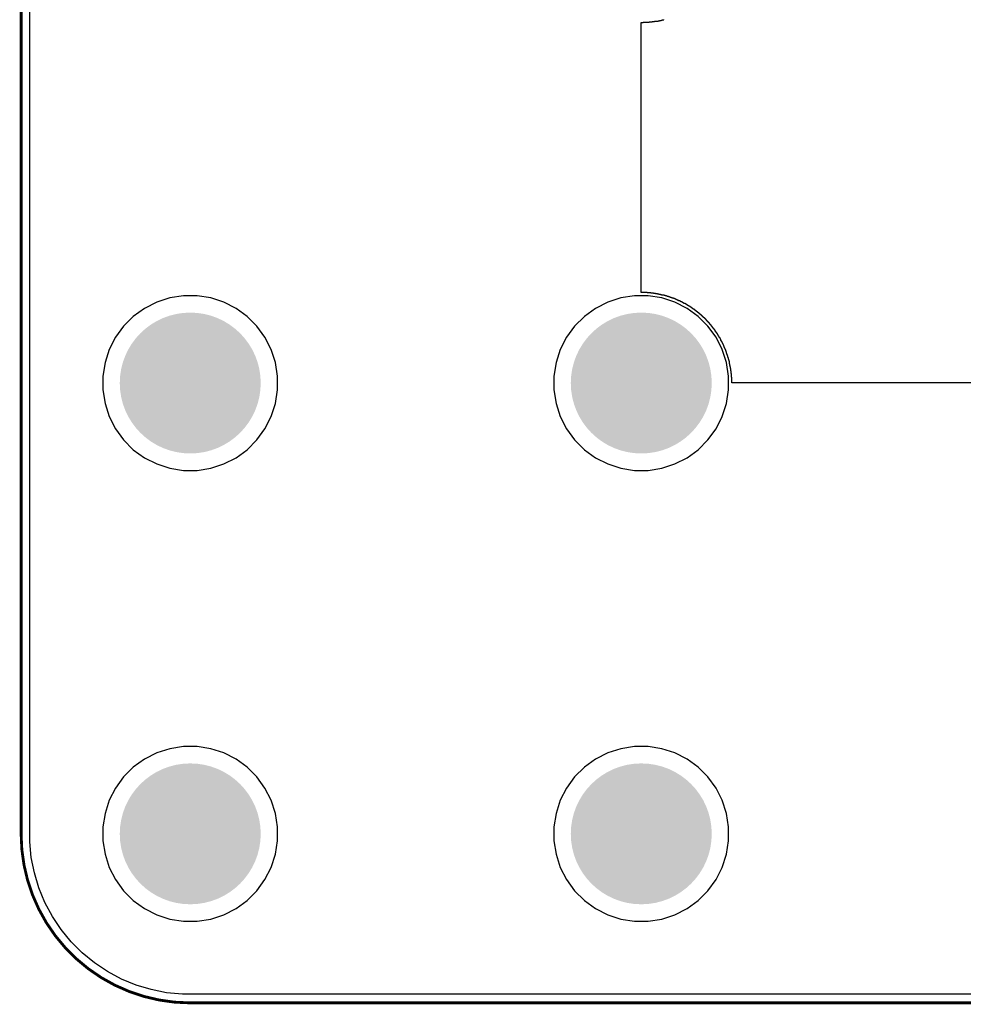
# Model space of a CAD drawing. Header units: inches. Extents: x 0 to 140, y 0 to 140.
# Tile 1 of 42: x 0 to 33, y 0 to 35. Entities that reach past the tile are written whole.
import ezdxf

# ---------------------------------------------------------------- set-up
doc = ezdxf.new("R2010")
doc.units = ezdxf.units.IN
for name, color, linetype in [('Board', 56, 'Continuous'), ('BOTTOM', 5, 'Continuous'), ('Bottom Solder', 6, 'Continuous'), ('Pad Holes', 156, 'Continuous'), ('TOP', 1, 'Continuous'), ('Top Solder', 216, 'Continuous')]:
    doc.layers.add(name, color=color, linetype=linetype)

msp = doc.modelspace()

# ---------------------------------------------------------------- hatches: boundary and pattern name
at = {"layer": 'BOTTOM'}
h = msp.add_hatch(color=5, dxfattribs=at)
edge = h.paths.add_edge_path()
edge.add_arc((6, 22), 1.5, 0, 360)
h = msp.add_hatch(color=5, dxfattribs=at)
edge = h.paths.add_edge_path()
edge.add_arc((22, 22), 1.5, 0, 360)
h = msp.add_hatch(color=5, dxfattribs=at)
edge = h.paths.add_edge_path()
edge.add_arc((6, 6), 1.5, 0, 360)
h = msp.add_hatch(color=5, dxfattribs=at)
edge = h.paths.add_edge_path()
edge.add_arc((22, 6), 1.5, 0, 360)
at = {"layer": 'Bottom Solder'}
h = msp.add_hatch(color=6, dxfattribs=at)
edge = h.paths.add_edge_path()
edge.add_arc((6, 22), 2.5, 0, 360)
h = msp.add_hatch(color=6, dxfattribs=at)
edge = h.paths.add_edge_path()
edge.add_arc((22, 22), 2.5, 0, 360)
h = msp.add_hatch(color=6, dxfattribs=at)
edge = h.paths.add_edge_path()
edge.add_arc((6, 6), 2.5, 0, 360)
h = msp.add_hatch(color=6, dxfattribs=at)
edge = h.paths.add_edge_path()
edge.add_arc((22, 6), 2.5, 0, 360)
at = {"layer": 'Pad Holes'}
h = msp.add_hatch(color=7, dxfattribs=at)
edge = h.paths.add_edge_path()
edge.add_arc((6, 22), 1.75, 0, 360)
h = msp.add_hatch(color=7, dxfattribs=at)
edge = h.paths.add_edge_path()
edge.add_arc((22, 22), 1.75, 0, 360)
h = msp.add_hatch(color=7, dxfattribs=at)
edge = h.paths.add_edge_path()
edge.add_arc((6, 6), 1.75, 0, 360)
h = msp.add_hatch(color=7, dxfattribs=at)
edge = h.paths.add_edge_path()
edge.add_arc((22, 6), 1.75, 0, 360)
at = {"layer": 'TOP'}
h = msp.add_hatch(color=1, dxfattribs=at)
edge = h.paths.add_edge_path()
edge.add_arc((6, 22), 1.5, 0, 360)
h = msp.add_hatch(color=1, dxfattribs=at)
edge = h.paths.add_edge_path()
edge.add_arc((22, 22), 1.5, 0, 360)
h = msp.add_hatch(color=1, dxfattribs=at)
edge = h.paths.add_edge_path()
edge.add_arc((6, 6), 1.5, 0, 360)
h = msp.add_hatch(color=1, dxfattribs=at)
edge = h.paths.add_edge_path()
edge.add_arc((22, 6), 1.5, 0, 360)
at = {"layer": 'Top Solder'}
h = msp.add_hatch(color=216, dxfattribs=at)
edge = h.paths.add_edge_path()
edge.add_arc((6, 22), 2.5, 0, 360)
h = msp.add_hatch(color=216, dxfattribs=at)
edge = h.paths.add_edge_path()
edge.add_arc((22, 22), 2.5, 0, 360)
h = msp.add_hatch(color=216, dxfattribs=at)
edge = h.paths.add_edge_path()
edge.add_arc((6, 6), 2.5, 0, 360)
h = msp.add_hatch(color=216, dxfattribs=at)
edge = h.paths.add_edge_path()
edge.add_arc((22, 6), 2.5, 0, 360)

# ---------------------------------------------------------------- linework, layer by layer
at = {"layer": 'Board', "const_width": 0.1}
for points in [[(0, 6), (0, 115.024)], [(6, 0), (134, 0)]]:
    msp.add_lwpolyline(points, dxfattribs=at)
at = {"layer": 'Board', "const_width": 0.05}
for points in [[(-0.025, 6, 1), (0.025, 6, 1)], [(-0.025, 6, 1), (0.025, 6, 1)], [(5.975, 0, 1), (6.025, 0, 1)], [(5.975, 0, 1), (6.025, 0, 1)]]:
    msp.add_lwpolyline(points, format="xyb", close=True, dxfattribs=at)
at = {"layer": 'Board', "const_width": 0.1}
msp.add_lwpolyline([(6, 0, -0.414214), (0, 6)], format="xyb", dxfattribs=at)
at = {"layer": 'BOTTOM'}
for p, q in [((0.306, 6), (0.306, 115.024)), ((4.81, 24.873), (4.375, 24.651)), ((5.274, 25.023), (4.81, 24.873)), ((5.756, 25.1), (5.274, 25.023)), ((6.244, 25.1), (5.756, 25.1)), ((6.726, 25.023), (6.244, 25.1)), ((7.19, 24.873), (6.726, 25.023)), ((7.625, 24.651), (7.19, 24.873)), ((20.81, 24.873), (20.375, 24.651)), ((21.274, 25.023), (20.81, 24.873)), ((21.756, 25.1), (21.274, 25.023)), ((22.244, 25.1), (21.756, 25.1)), ((22.726, 25.023), (22.244, 25.1)), ((23.19, 24.873), (22.726, 25.023)), ((23.625, 24.651), (23.19, 24.873)), ((4.375, 24.651), (3.981, 24.364)), ((8.02, 24.364), (7.625, 24.651)), ((20.375, 24.651), (19.981, 24.364)), ((24.02, 24.364), (23.625, 24.651)), ((3.981, 24.364), (3.635, 24.019)), ((8.365, 24.019), (8.02, 24.364)), ((19.981, 24.364), (19.635, 24.019)), ((24.365, 24.019), (24.02, 24.364)), ((3.635, 24.019), (3.349, 23.624)), ((8.651, 23.624), (8.365, 24.019)), ((19.635, 24.019), (19.349, 23.624)), ((24.651, 23.624), (24.365, 24.019)), ((3.349, 23.624), (3.127, 23.19)), ((8.873, 23.19), (8.651, 23.624)), ((19.349, 23.624), (19.127, 23.19)), ((24.873, 23.19), (24.651, 23.624)), ((3.127, 23.19), (2.976, 22.726)), ((9.024, 22.726), (8.873, 23.19)), ((19.127, 23.19), (18.976, 22.726)), ((25.024, 22.726), (24.873, 23.19)), ((2.976, 22.726), (2.9, 22.244)), ((9.1, 22.244), (9.024, 22.726)), ((18.976, 22.726), (18.9, 22.244)), ((25.1, 22.244), (25.024, 22.726)), ((2.9, 22.244), (2.9, 21.756)), ((9.1, 21.756), (9.1, 22.244)), ((18.9, 22.244), (18.9, 21.756)), ((25.1, 21.756), (25.1, 22.244)), ((2.9, 21.756), (2.976, 21.274)), ((9.024, 21.274), (9.1, 21.756)), ((18.9, 21.756), (18.976, 21.274)), ((25.024, 21.274), (25.1, 21.756)), ((2.976, 21.274), (3.127, 20.81)), ((8.873, 20.81), (9.024, 21.274)), ((18.976, 21.274), (19.127, 20.81)), ((24.873, 20.81), (25.024, 21.274)), ((3.127, 20.81), (3.349, 20.375)), ((8.651, 20.375), (8.873, 20.81)), ((19.127, 20.81), (19.349, 20.375)), ((24.651, 20.375), (24.873, 20.81)), ((3.349, 20.375), (3.635, 19.98)), ((8.365, 19.98), (8.651, 20.375)), ((19.349, 20.375), (19.635, 19.98)), ((24.365, 19.98), (24.651, 20.375)), ((3.635, 19.98), (3.981, 19.635)), ((8.02, 19.635), (8.365, 19.98)), ((19.635, 19.98), (19.981, 19.635)), ((24.02, 19.635), (24.365, 19.98)), ((3.981, 19.635), (4.375, 19.348)), ((7.625, 19.348), (8.02, 19.635)), ((19.981, 19.635), (20.375, 19.348)), ((23.625, 19.348), (24.02, 19.635)), ((4.375, 19.348), (4.81, 19.127)), ((7.19, 19.127), (7.625, 19.348)), ((20.375, 19.348), (20.81, 19.127)), ((23.19, 19.127), (23.625, 19.348)), ((4.81, 19.127), (5.274, 18.976)), ((5.274, 18.976), (5.756, 18.9)), ((5.756, 18.9), (6.244, 18.9)), ((6.244, 18.9), (6.726, 18.976)), ((6.726, 18.976), (7.19, 19.127)), ((20.81, 19.127), (21.274, 18.976)), ((21.274, 18.976), (21.756, 18.9)), ((21.756, 18.9), (22.244, 18.9)), ((22.244, 18.9), (22.726, 18.976)), ((22.726, 18.976), (23.19, 19.127)), ((5.756, 9.1), (5.274, 9.023)), ((6.244, 9.1), (5.756, 9.1)), ((6.726, 9.023), (6.244, 9.1)), ((21.756, 9.1), (21.274, 9.023)), ((22.244, 9.1), (21.756, 9.1)), ((22.726, 9.023), (22.244, 9.1)), ((4.81, 8.873), (4.375, 8.651)), ((5.274, 9.023), (4.81, 8.873)), ((7.19, 8.873), (6.726, 9.023)), ((7.625, 8.651), (7.19, 8.873)), ((20.81, 8.873), (20.375, 8.651)), ((21.274, 9.023), (20.81, 8.873)), ((23.19, 8.873), (22.726, 9.023)), ((23.625, 8.651), (23.19, 8.873)), ((4.375, 8.651), (3.981, 8.364)), ((8.02, 8.364), (7.625, 8.651)), ((20.375, 8.651), (19.981, 8.364)), ((24.02, 8.364), (23.625, 8.651)), ((3.981, 8.364), (3.635, 8.019)), ((8.365, 8.019), (8.02, 8.364)), ((19.981, 8.364), (19.635, 8.019)), ((24.365, 8.019), (24.02, 8.364)), ((3.635, 8.019), (3.349, 7.624)), ((8.651, 7.624), (8.365, 8.019)), ((19.635, 8.019), (19.349, 7.624)), ((24.651, 7.624), (24.365, 8.019)), ((3.349, 7.624), (3.127, 7.19)), ((8.873, 7.19), (8.651, 7.624)), ((19.349, 7.624), (19.127, 7.19)), ((24.873, 7.19), (24.651, 7.624)), ((3.127, 7.19), (2.976, 6.726)), ((9.024, 6.726), (8.873, 7.19)), ((19.127, 7.19), (18.976, 6.726)), ((25.024, 6.726), (24.873, 7.19)), ((2.976, 6.726), (2.9, 6.244)), ((9.1, 6.244), (9.024, 6.726)), ((18.976, 6.726), (18.9, 6.244)), ((25.1, 6.244), (25.024, 6.726)), ((0.306, 5.72), (0.306, 6)), ((2.9, 6.244), (2.9, 5.756)), ((9.1, 5.756), (9.1, 6.244)), ((18.9, 6.244), (18.9, 5.756)), ((25.1, 5.756), (25.1, 6.244)), ((0.361, 5.163), (0.306, 5.72)), ((2.9, 5.756), (2.976, 5.274)), ((9.024, 5.274), (9.1, 5.756)), ((18.9, 5.756), (18.976, 5.274)), ((25.024, 5.274), (25.1, 5.756)), ((2.976, 5.274), (3.127, 4.81)), ((8.873, 4.81), (9.024, 5.274)), ((18.976, 5.274), (19.127, 4.81)), ((24.873, 4.81), (25.024, 5.274)), ((0.47, 4.615), (0.361, 5.163)), ((0.632, 4.079), (0.47, 4.615)), ((3.127, 4.81), (3.349, 4.375)), ((8.651, 4.375), (8.873, 4.81)), ((19.127, 4.81), (19.349, 4.375)), ((24.651, 4.375), (24.873, 4.81)), ((3.349, 4.375), (3.635, 3.98)), ((8.365, 3.98), (8.651, 4.375)), ((19.349, 4.375), (19.635, 3.98)), ((24.365, 3.98), (24.651, 4.375)), ((0.846, 3.563), (0.632, 4.079)), ((3.635, 3.98), (3.981, 3.635)), ((8.02, 3.635), (8.365, 3.98)), ((19.635, 3.98), (19.981, 3.635)), ((24.02, 3.635), (24.365, 3.98)), ((1.11, 3.069), (0.846, 3.563)), ((3.981, 3.635), (4.375, 3.348)), ((7.625, 3.348), (8.02, 3.635)), ((19.981, 3.635), (20.375, 3.348)), ((23.625, 3.348), (24.02, 3.635)), ((4.375, 3.348), (4.81, 3.127)), ((7.19, 3.127), (7.625, 3.348)), ((20.375, 3.348), (20.81, 3.127)), ((23.19, 3.127), (23.625, 3.348)), ((1.421, 2.604), (1.11, 3.069)), ((4.81, 3.127), (5.274, 2.976)), ((5.274, 2.976), (5.756, 2.9)), ((5.756, 2.9), (6.244, 2.9)), ((6.244, 2.9), (6.726, 2.976)), ((6.726, 2.976), (7.19, 3.127)), ((20.81, 3.127), (21.274, 2.976)), ((21.274, 2.976), (21.756, 2.9)), ((21.756, 2.9), (22.244, 2.9)), ((22.244, 2.9), (22.726, 2.976)), ((22.726, 2.976), (23.19, 3.127)), ((1.776, 2.171), (1.421, 2.604)), ((2.171, 1.776), (1.776, 2.171)), ((2.604, 1.421), (2.171, 1.776)), ((3.069, 1.11), (2.604, 1.421)), ((3.563, 0.846), (3.069, 1.11)), ((4.079, 0.632), (3.563, 0.846)), ((4.615, 0.47), (4.079, 0.632)), ((5.163, 0.361), (4.615, 0.47)), ((5.72, 0.306), (5.163, 0.361)), ((134.28, 0.306), (5.72, 0.306))]:
    msp.add_line(p, q, dxfattribs=at)
at = {"layer": 'Bottom Solder'}
for p, q in [((22.002, 25.208), (22.002, 34.796)), ((22.002, 34.796), (22.065, 34.796)), ((22.065, 34.796), (22.065, 34.807)), ((22.065, 34.807), (22.277, 34.807)), ((22.277, 34.807), (22.277, 34.817)), ((22.277, 34.817), (22.383, 34.817)), ((22.383, 34.817), (22.383, 34.828)), ((22.383, 34.828), (22.467, 34.828)), ((22.467, 34.828), (22.467, 34.839)), ((22.467, 34.839), (22.531, 34.839)), ((22.531, 34.839), (22.531, 34.849)), ((22.531, 34.849), (22.594, 34.849)), ((22.594, 34.849), (22.594, 34.86)), ((22.594, 34.86), (22.647, 34.86)), ((22.647, 34.86), (22.647, 34.87)), ((22.647, 34.87), (22.7, 34.87)), ((22.7, 34.87), (22.7, 34.881)), ((22.7, 34.881), (22.742, 34.881)), ((22.742, 34.881), (22.742, 34.892)), ((22.742, 34.892), (22.795, 34.892)), ((22.795, 34.892), (22.795, 34.902)), ((22.213, 25.208), (22.002, 25.208)), ((22.213, 25.198), (22.213, 25.208)), ((22.34, 25.198), (22.213, 25.198)), ((22.34, 25.187), (22.34, 25.198)), ((22.436, 25.187), (22.34, 25.187)), ((22.436, 25.177), (22.436, 25.187)), ((22.51, 25.177), (22.436, 25.177)), ((22.51, 25.166), (22.51, 25.177)), ((22.573, 25.166), (22.51, 25.166)), ((22.573, 25.155), (22.573, 25.166)), ((22.626, 25.155), (22.573, 25.155)), ((22.626, 25.145), (22.626, 25.155)), ((22.679, 25.145), (22.626, 25.145)), ((22.679, 25.134), (22.679, 25.145)), ((22.721, 25.134), (22.679, 25.134)), ((22.721, 25.124), (22.721, 25.134)), ((22.774, 25.124), (22.721, 25.124)), ((22.774, 25.113), (22.774, 25.124)), ((22.817, 25.113), (22.774, 25.113)), ((22.817, 25.102), (22.817, 25.113)), ((22.848, 25.102), (22.817, 25.102)), ((22.848, 25.092), (22.848, 25.102)), ((22.891, 25.092), (22.848, 25.092)), ((22.891, 25.081), (22.891, 25.092)), ((22.922, 25.081), (22.891, 25.081)), ((22.922, 25.071), (22.922, 25.081)), ((22.965, 25.071), (22.922, 25.071)), ((22.965, 25.06), (22.965, 25.071)), ((22.996, 25.06), (22.965, 25.06)), ((22.996, 25.05), (22.996, 25.06)), ((23.028, 25.05), (22.996, 25.05)), ((23.028, 25.039), (23.028, 25.05)), ((23.06, 25.039), (23.028, 25.039)), ((23.06, 25.028), (23.06, 25.039)), ((23.092, 25.028), (23.06, 25.028)), ((23.092, 25.018), (23.092, 25.028)), ((23.113, 25.018), (23.092, 25.018)), ((23.113, 25.007), (23.113, 25.018)), ((23.145, 25.007), (23.113, 25.007)), ((23.145, 24.997), (23.145, 25.007)), ((23.176, 24.997), (23.145, 24.997)), ((23.176, 24.986), (23.176, 24.997)), ((23.198, 24.986), (23.176, 24.986)), ((23.198, 24.975), (23.198, 24.986)), ((23.229, 24.975), (23.198, 24.975)), ((23.229, 24.965), (23.229, 24.975)), ((23.25, 24.965), (23.229, 24.965)), ((23.25, 24.954), (23.25, 24.965)), ((23.272, 24.954), (23.25, 24.954)), ((23.272, 24.944), (23.272, 24.954)), ((23.303, 24.944), (23.272, 24.944)), ((23.303, 24.933), (23.303, 24.944)), ((23.325, 24.933), (23.303, 24.933)), ((23.325, 24.923), (23.325, 24.933)), ((23.346, 24.923), (23.325, 24.923)), ((23.346, 24.912), (23.346, 24.923)), ((23.367, 24.912), (23.346, 24.912)), ((23.367, 24.901), (23.367, 24.912)), ((23.388, 24.901), (23.367, 24.901)), ((23.388, 24.891), (23.388, 24.901)), ((23.409, 24.891), (23.388, 24.891)), ((23.409, 24.88), (23.409, 24.891)), ((23.441, 24.88), (23.409, 24.88)), ((23.441, 24.87), (23.441, 24.88)), ((23.462, 24.87), (23.441, 24.87)), ((23.462, 24.859), (23.462, 24.87)), ((23.473, 24.859), (23.462, 24.859)), ((23.473, 24.848), (23.473, 24.859)), ((23.494, 24.848), (23.473, 24.848)), ((23.494, 24.838), (23.494, 24.848)), ((23.515, 24.838), (23.494, 24.838)), ((23.515, 24.827), (23.515, 24.838)), ((23.536, 24.827), (23.515, 24.827)), ((23.536, 24.817), (23.536, 24.827)), ((23.557, 24.817), (23.536, 24.817)), ((23.557, 24.806), (23.557, 24.817)), ((23.579, 24.806), (23.557, 24.806)), ((23.579, 24.796), (23.579, 24.806)), ((23.6, 24.796), (23.579, 24.796)), ((23.6, 24.785), (23.6, 24.796)), ((23.61, 24.785), (23.6, 24.785)), ((23.61, 24.774), (23.61, 24.785)), ((23.631, 24.774), (23.61, 24.774)), ((23.631, 24.764), (23.631, 24.774)), ((23.653, 24.764), (23.631, 24.764)), ((23.653, 24.753), (23.653, 24.764)), ((23.663, 24.753), (23.653, 24.753)), ((23.663, 24.743), (23.663, 24.753)), ((23.684, 24.743), (23.663, 24.743)), ((23.684, 24.732), (23.684, 24.743)), ((23.705, 24.732), (23.684, 24.732)), ((23.705, 24.721), (23.705, 24.732)), ((23.716, 24.721), (23.705, 24.721)), ((23.716, 24.711), (23.716, 24.721)), ((23.737, 24.711), (23.716, 24.711)), ((23.737, 24.7), (23.737, 24.711)), ((23.748, 24.7), (23.737, 24.7)), ((23.748, 24.69), (23.748, 24.7)), ((23.769, 24.69), (23.748, 24.69)), ((23.769, 24.679), (23.769, 24.69)), ((23.78, 24.679), (23.769, 24.679)), ((23.78, 24.669), (23.78, 24.679)), ((23.801, 24.669), (23.78, 24.669)), ((23.801, 24.658), (23.801, 24.669)), ((23.811, 24.658), (23.801, 24.658)), ((23.811, 24.647), (23.811, 24.658)), ((23.832, 24.647), (23.811, 24.647)), ((23.832, 24.637), (23.832, 24.647)), ((23.843, 24.637), (23.832, 24.637)), ((23.843, 24.626), (23.843, 24.637)), ((23.864, 24.626), (23.843, 24.626)), ((23.864, 24.616), (23.864, 24.626)), ((23.875, 24.616), (23.864, 24.616)), ((23.875, 24.605), (23.875, 24.616)), ((23.885, 24.605), (23.875, 24.605)), ((23.885, 24.594), (23.885, 24.605)), ((23.907, 24.594), (23.885, 24.594)), ((23.907, 24.584), (23.907, 24.594)), ((23.917, 24.584), (23.907, 24.584)), ((23.917, 24.573), (23.917, 24.584)), ((23.928, 24.573), (23.917, 24.573)), ((23.928, 24.563), (23.928, 24.573)), ((23.949, 24.563), (23.928, 24.563)), ((23.949, 24.552), (23.949, 24.563)), ((23.959, 24.552), (23.949, 24.552)), ((23.959, 24.542), (23.959, 24.552)), ((23.97, 24.542), (23.959, 24.542)), ((23.97, 24.531), (23.97, 24.542)), ((23.991, 24.531), (23.97, 24.531)), ((23.991, 24.52), (23.991, 24.531)), ((24.002, 24.52), (23.991, 24.52)), ((24.002, 24.51), (24.002, 24.52)), ((24.012, 24.51), (24.002, 24.51)), ((24.012, 24.499), (24.012, 24.51)), ((24.023, 24.499), (24.012, 24.499)), ((24.023, 24.489), (24.023, 24.499)), ((24.044, 24.489), (24.023, 24.489)), ((24.044, 24.478), (24.044, 24.489)), ((24.055, 24.478), (24.044, 24.478)), ((24.055, 24.467), (24.055, 24.478)), ((24.065, 24.467), (24.055, 24.467)), ((24.065, 24.457), (24.065, 24.467)), ((24.076, 24.457), (24.065, 24.457)), ((24.076, 24.446), (24.076, 24.457)), ((24.086, 24.446), (24.076, 24.446)), ((24.086, 24.436), (24.086, 24.446)), ((24.108, 24.436), (24.086, 24.436)), ((24.108, 24.425), (24.108, 24.436)), ((24.118, 24.425), (24.108, 24.425)), ((24.118, 24.415), (24.118, 24.425)), ((24.129, 24.415), (24.118, 24.415)), ((24.129, 24.404), (24.129, 24.415)), ((24.139, 24.404), (24.129, 24.404)), ((24.139, 24.393), (24.139, 24.404)), ((24.15, 24.393), (24.139, 24.393)), ((24.15, 24.383), (24.15, 24.393)), ((24.161, 24.383), (24.15, 24.383)), ((24.161, 24.372), (24.161, 24.383)), ((24.171, 24.372), (24.161, 24.372)), ((24.171, 24.362), (24.171, 24.372)), ((24.182, 24.362), (24.171, 24.362)), ((24.182, 24.351), (24.182, 24.362)), ((24.192, 24.351), (24.182, 24.351)), ((24.192, 24.34), (24.192, 24.351)), ((24.203, 24.34), (24.192, 24.34)), ((24.203, 24.33), (24.203, 24.34)), ((24.224, 24.33), (24.203, 24.33)), ((24.224, 24.319), (24.224, 24.33)), ((24.235, 24.319), (24.224, 24.319)), ((24.235, 24.309), (24.235, 24.319)), ((24.245, 24.309), (24.235, 24.309)), ((24.245, 24.298), (24.245, 24.309)), ((24.256, 24.298), (24.245, 24.298)), ((24.256, 24.288), (24.256, 24.298)), ((24.266, 24.288), (24.256, 24.288)), ((24.266, 24.277), (24.266, 24.288)), ((24.277, 24.277), (24.266, 24.277)), ((24.277, 24.266), (24.277, 24.277)), ((24.288, 24.266), (24.277, 24.266)), ((24.288, 24.256), (24.288, 24.266)), ((24.298, 24.256), (24.288, 24.256)), ((24.298, 24.245), (24.298, 24.256)), ((24.309, 24.245), (24.298, 24.245)), ((24.309, 24.235), (24.309, 24.245)), ((24.319, 24.235), (24.309, 24.235)), ((24.319, 24.224), (24.319, 24.235)), ((24.33, 24.224), (24.319, 24.224)), ((24.33, 24.203), (24.33, 24.224)), ((24.34, 24.203), (24.33, 24.203)), ((24.34, 24.192), (24.34, 24.203)), ((24.351, 24.192), (24.34, 24.192)), ((24.351, 24.182), (24.351, 24.192)), ((24.362, 24.182), (24.351, 24.182)), ((24.362, 24.171), (24.362, 24.182)), ((24.372, 24.171), (24.362, 24.171)), ((24.372, 24.161), (24.372, 24.171)), ((24.383, 24.161), (24.372, 24.161)), ((24.383, 24.15), (24.383, 24.161)), ((24.393, 24.15), (24.383, 24.15)), ((24.393, 24.139), (24.393, 24.15)), ((24.404, 24.139), (24.393, 24.139)), ((24.404, 24.129), (24.404, 24.139)), ((24.415, 24.129), (24.404, 24.129)), ((24.415, 24.118), (24.415, 24.129)), ((24.425, 24.118), (24.415, 24.118)), ((24.425, 24.108), (24.425, 24.118)), ((24.436, 24.108), (24.425, 24.108)), ((24.436, 24.086), (24.436, 24.108)), ((24.446, 24.086), (24.436, 24.086)), ((24.446, 24.076), (24.446, 24.086)), ((24.457, 24.076), (24.446, 24.076)), ((24.457, 24.065), (24.457, 24.076)), ((24.467, 24.065), (24.457, 24.065)), ((24.467, 24.055), (24.467, 24.065)), ((24.478, 24.055), (24.467, 24.055)), ((24.478, 24.044), (24.478, 24.055)), ((24.489, 24.044), (24.478, 24.044)), ((24.489, 24.023), (24.489, 24.044)), ((24.499, 24.023), (24.489, 24.023)), ((24.499, 24.012), (24.499, 24.023)), ((24.51, 24.012), (24.499, 24.012)), ((24.51, 24.002), (24.51, 24.012)), ((24.52, 24.002), (24.51, 24.002)), ((24.52, 23.991), (24.52, 24.002)), ((24.531, 23.991), (24.52, 23.991)), ((24.531, 23.97), (24.531, 23.991)), ((24.542, 23.97), (24.531, 23.97)), ((24.542, 23.959), (24.542, 23.97)), ((24.552, 23.959), (24.542, 23.959)), ((24.552, 23.949), (24.552, 23.959)), ((24.563, 23.949), (24.552, 23.949)), ((24.563, 23.928), (24.563, 23.949)), ((24.573, 23.928), (24.563, 23.928)), ((24.573, 23.917), (24.573, 23.928)), ((24.584, 23.917), (24.573, 23.917)), ((24.584, 23.907), (24.584, 23.917)), ((24.594, 23.907), (24.584, 23.907)), ((24.594, 23.885), (24.594, 23.907)), ((24.605, 23.885), (24.594, 23.885)), ((24.605, 23.875), (24.605, 23.885)), ((24.616, 23.875), (24.605, 23.875)), ((24.616, 23.864), (24.616, 23.875)), ((24.626, 23.864), (24.616, 23.864)), ((24.626, 23.843), (24.626, 23.864)), ((24.637, 23.843), (24.626, 23.843)), ((24.637, 23.832), (24.637, 23.843)), ((24.647, 23.832), (24.637, 23.832)), ((24.647, 23.811), (24.647, 23.832)), ((24.658, 23.811), (24.647, 23.811)), ((24.658, 23.801), (24.658, 23.811)), ((24.669, 23.801), (24.658, 23.801)), ((24.669, 23.78), (24.669, 23.801)), ((24.679, 23.78), (24.669, 23.78)), ((24.679, 23.769), (24.679, 23.78)), ((24.69, 23.769), (24.679, 23.769)), ((24.69, 23.748), (24.69, 23.769)), ((24.7, 23.748), (24.69, 23.748)), ((24.7, 23.737), (24.7, 23.748)), ((24.711, 23.737), (24.7, 23.737)), ((24.711, 23.716), (24.711, 23.737)), ((24.721, 23.716), (24.711, 23.716)), ((24.721, 23.705), (24.721, 23.716)), ((24.732, 23.705), (24.721, 23.705)), ((24.732, 23.684), (24.732, 23.705)), ((24.743, 23.684), (24.732, 23.684)), ((24.743, 23.663), (24.743, 23.684)), ((24.753, 23.663), (24.743, 23.663)), ((24.753, 23.653), (24.753, 23.663)), ((24.764, 23.653), (24.753, 23.653)), ((24.764, 23.631), (24.764, 23.653)), ((24.774, 23.631), (24.764, 23.631)), ((24.774, 23.61), (24.774, 23.631)), ((24.785, 23.61), (24.774, 23.61)), ((24.785, 23.6), (24.785, 23.61)), ((24.796, 23.6), (24.785, 23.6)), ((24.796, 23.579), (24.796, 23.6)), ((24.806, 23.579), (24.796, 23.579)), ((24.806, 23.557), (24.806, 23.579)), ((24.817, 23.557), (24.806, 23.557)), ((24.817, 23.536), (24.817, 23.557)), ((24.827, 23.536), (24.817, 23.536)), ((24.827, 23.515), (24.827, 23.536)), ((24.838, 23.515), (24.827, 23.515)), ((24.838, 23.494), (24.838, 23.515)), ((24.848, 23.494), (24.838, 23.494)), ((24.848, 23.473), (24.848, 23.494)), ((24.859, 23.473), (24.848, 23.473)), ((24.859, 23.462), (24.859, 23.473)), ((24.87, 23.462), (24.859, 23.462)), ((24.87, 23.441), (24.87, 23.462)), ((24.88, 23.441), (24.87, 23.441)), ((24.88, 23.42), (24.88, 23.441)), ((24.891, 23.42), (24.88, 23.42)), ((24.891, 23.388), (24.891, 23.42)), ((24.901, 23.388), (24.891, 23.388)), ((24.901, 23.367), (24.901, 23.388)), ((24.912, 23.367), (24.901, 23.367)), ((24.912, 23.346), (24.912, 23.367)), ((24.923, 23.346), (24.912, 23.346)), ((24.923, 23.325), (24.923, 23.346)), ((24.933, 23.325), (24.923, 23.325)), ((24.933, 23.303), (24.933, 23.325)), ((24.944, 23.303), (24.933, 23.303)), ((24.944, 23.272), (24.944, 23.303)), ((24.954, 23.272), (24.944, 23.272)), ((24.954, 23.25), (24.954, 23.272)), ((24.965, 23.25), (24.954, 23.25)), ((24.965, 23.229), (24.965, 23.25)), ((24.975, 23.229), (24.965, 23.229)), ((24.975, 23.198), (24.975, 23.229)), ((24.986, 23.198), (24.975, 23.198)), ((24.986, 23.176), (24.986, 23.198)), ((24.997, 23.176), (24.986, 23.176)), ((24.997, 23.145), (24.997, 23.176)), ((25.007, 23.145), (24.997, 23.145)), ((25.007, 23.113), (25.007, 23.145)), ((25.018, 23.113), (25.007, 23.113)), ((25.018, 23.092), (25.018, 23.113)), ((25.028, 23.092), (25.018, 23.092)), ((25.028, 23.06), (25.028, 23.092)), ((25.039, 23.06), (25.028, 23.06)), ((25.039, 23.028), (25.039, 23.06)), ((25.05, 23.028), (25.039, 23.028)), ((25.05, 22.996), (25.05, 23.028)), ((25.06, 22.996), (25.05, 22.996)), ((25.06, 22.965), (25.06, 22.996)), ((25.071, 22.965), (25.06, 22.965)), ((25.071, 22.922), (25.071, 22.965)), ((25.081, 22.922), (25.071, 22.922)), ((25.081, 22.891), (25.081, 22.922)), ((25.092, 22.891), (25.081, 22.891)), ((25.092, 22.848), (25.092, 22.891)), ((25.102, 22.848), (25.092, 22.848)), ((25.102, 22.817), (25.102, 22.848)), ((25.113, 22.817), (25.102, 22.817)), ((25.113, 22.774), (25.113, 22.817)), ((25.124, 22.774), (25.113, 22.774)), ((25.124, 22.732), (25.124, 22.774)), ((25.134, 22.732), (25.124, 22.732)), ((25.134, 22.679), (25.134, 22.732)), ((25.145, 22.679), (25.134, 22.679)), ((25.145, 22.626), (25.145, 22.679)), ((25.155, 22.626), (25.145, 22.626)), ((25.155, 22.573), (25.155, 22.626)), ((25.166, 22.573), (25.155, 22.573)), ((25.166, 22.51), (25.166, 22.573)), ((25.177, 22.51), (25.166, 22.51)), ((25.177, 22.436), (25.177, 22.51)), ((25.187, 22.436), (25.177, 22.436)), ((25.187, 22.34), (25.187, 22.436)), ((25.198, 22.34), (25.187, 22.34)), ((25.198, 22.213), (25.198, 22.34)), ((25.208, 22.213), (25.198, 22.213)), ((25.208, 22.002), (25.208, 22.213)), ((34.796, 22.002), (25.208, 22.002))]:
    msp.add_line(p, q, dxfattribs=at)
at = {"layer": 'TOP'}
for p, q in [((0.306, 6), (0.306, 115.024)), ((4.81, 24.873), (4.375, 24.651)), ((5.274, 25.023), (4.81, 24.873)), ((5.756, 25.1), (5.274, 25.023)), ((6.244, 25.1), (5.756, 25.1)), ((6.726, 25.023), (6.244, 25.1)), ((7.19, 24.873), (6.726, 25.023)), ((7.625, 24.651), (7.19, 24.873)), ((20.81, 24.873), (20.375, 24.651)), ((21.274, 25.023), (20.81, 24.873)), ((21.756, 25.1), (21.274, 25.023)), ((22.244, 25.1), (21.756, 25.1)), ((22.726, 25.023), (22.244, 25.1)), ((23.19, 24.873), (22.726, 25.023)), ((23.625, 24.651), (23.19, 24.873)), ((4.375, 24.651), (3.981, 24.364)), ((8.02, 24.364), (7.625, 24.651)), ((20.375, 24.651), (19.981, 24.364)), ((24.02, 24.364), (23.625, 24.651)), ((3.981, 24.364), (3.635, 24.019)), ((8.365, 24.019), (8.02, 24.364)), ((19.981, 24.364), (19.635, 24.019)), ((24.365, 24.019), (24.02, 24.364)), ((3.635, 24.019), (3.349, 23.624)), ((8.651, 23.624), (8.365, 24.019)), ((19.635, 24.019), (19.349, 23.624)), ((24.651, 23.624), (24.365, 24.019)), ((3.349, 23.624), (3.127, 23.19)), ((8.873, 23.19), (8.651, 23.624)), ((19.349, 23.624), (19.127, 23.19)), ((24.873, 23.19), (24.651, 23.624)), ((3.127, 23.19), (2.976, 22.726)), ((9.024, 22.726), (8.873, 23.19)), ((19.127, 23.19), (18.976, 22.726)), ((25.024, 22.726), (24.873, 23.19)), ((2.976, 22.726), (2.9, 22.244)), ((9.1, 22.244), (9.024, 22.726)), ((18.976, 22.726), (18.9, 22.244)), ((25.1, 22.244), (25.024, 22.726)), ((2.9, 22.244), (2.9, 21.756)), ((9.1, 21.756), (9.1, 22.244)), ((18.9, 22.244), (18.9, 21.756)), ((25.1, 21.756), (25.1, 22.244)), ((2.9, 21.756), (2.976, 21.274)), ((9.024, 21.274), (9.1, 21.756)), ((18.9, 21.756), (18.976, 21.274)), ((25.024, 21.274), (25.1, 21.756)), ((2.976, 21.274), (3.127, 20.81)), ((8.873, 20.81), (9.024, 21.274)), ((18.976, 21.274), (19.127, 20.81)), ((24.873, 20.81), (25.024, 21.274)), ((3.127, 20.81), (3.349, 20.375)), ((8.651, 20.375), (8.873, 20.81)), ((19.127, 20.81), (19.349, 20.375)), ((24.651, 20.375), (24.873, 20.81)), ((3.349, 20.375), (3.635, 19.98)), ((8.365, 19.98), (8.651, 20.375)), ((19.349, 20.375), (19.635, 19.98)), ((24.365, 19.98), (24.651, 20.375)), ((3.635, 19.98), (3.981, 19.635)), ((8.02, 19.635), (8.365, 19.98)), ((19.635, 19.98), (19.981, 19.635)), ((24.02, 19.635), (24.365, 19.98)), ((3.981, 19.635), (4.375, 19.348)), ((7.625, 19.348), (8.02, 19.635)), ((19.981, 19.635), (20.375, 19.348)), ((23.625, 19.348), (24.02, 19.635)), ((4.375, 19.348), (4.81, 19.127)), ((7.19, 19.127), (7.625, 19.348)), ((20.375, 19.348), (20.81, 19.127)), ((23.19, 19.127), (23.625, 19.348)), ((4.81, 19.127), (5.274, 18.976)), ((5.274, 18.976), (5.756, 18.9)), ((5.756, 18.9), (6.244, 18.9)), ((6.244, 18.9), (6.726, 18.976)), ((6.726, 18.976), (7.19, 19.127)), ((20.81, 19.127), (21.274, 18.976)), ((21.274, 18.976), (21.756, 18.9)), ((21.756, 18.9), (22.244, 18.9)), ((22.244, 18.9), (22.726, 18.976)), ((22.726, 18.976), (23.19, 19.127)), ((5.756, 9.1), (5.274, 9.023)), ((6.244, 9.1), (5.756, 9.1)), ((6.726, 9.023), (6.244, 9.1)), ((21.756, 9.1), (21.274, 9.023)), ((22.244, 9.1), (21.756, 9.1)), ((22.726, 9.023), (22.244, 9.1)), ((4.81, 8.873), (4.375, 8.651)), ((5.274, 9.023), (4.81, 8.873)), ((7.19, 8.873), (6.726, 9.023)), ((7.625, 8.651), (7.19, 8.873)), ((20.81, 8.873), (20.375, 8.651)), ((21.274, 9.023), (20.81, 8.873)), ((23.19, 8.873), (22.726, 9.023)), ((23.625, 8.651), (23.19, 8.873)), ((4.375, 8.651), (3.981, 8.364)), ((8.02, 8.364), (7.625, 8.651)), ((20.375, 8.651), (19.981, 8.364)), ((24.02, 8.364), (23.625, 8.651)), ((3.981, 8.364), (3.635, 8.019)), ((8.365, 8.019), (8.02, 8.364)), ((19.981, 8.364), (19.635, 8.019)), ((24.365, 8.019), (24.02, 8.364)), ((3.635, 8.019), (3.349, 7.624)), ((8.651, 7.624), (8.365, 8.019)), ((19.635, 8.019), (19.349, 7.624)), ((24.651, 7.624), (24.365, 8.019)), ((3.349, 7.624), (3.127, 7.19)), ((8.873, 7.19), (8.651, 7.624)), ((19.349, 7.624), (19.127, 7.19)), ((24.873, 7.19), (24.651, 7.624)), ((3.127, 7.19), (2.976, 6.726)), ((9.024, 6.726), (8.873, 7.19)), ((19.127, 7.19), (18.976, 6.726)), ((25.024, 6.726), (24.873, 7.19)), ((2.976, 6.726), (2.9, 6.244)), ((9.1, 6.244), (9.024, 6.726)), ((18.976, 6.726), (18.9, 6.244)), ((25.1, 6.244), (25.024, 6.726)), ((0.306, 5.72), (0.306, 6)), ((2.9, 6.244), (2.9, 5.756)), ((9.1, 5.756), (9.1, 6.244)), ((18.9, 6.244), (18.9, 5.756)), ((25.1, 5.756), (25.1, 6.244)), ((0.361, 5.163), (0.306, 5.72)), ((2.9, 5.756), (2.976, 5.274)), ((9.024, 5.274), (9.1, 5.756)), ((18.9, 5.756), (18.976, 5.274)), ((25.024, 5.274), (25.1, 5.756)), ((2.976, 5.274), (3.127, 4.81)), ((8.873, 4.81), (9.024, 5.274)), ((18.976, 5.274), (19.127, 4.81)), ((24.873, 4.81), (25.024, 5.274)), ((0.47, 4.615), (0.361, 5.163)), ((0.632, 4.079), (0.47, 4.615)), ((3.127, 4.81), (3.349, 4.375)), ((8.651, 4.375), (8.873, 4.81)), ((19.127, 4.81), (19.349, 4.375)), ((24.651, 4.375), (24.873, 4.81)), ((3.349, 4.375), (3.635, 3.98)), ((8.365, 3.98), (8.651, 4.375)), ((19.349, 4.375), (19.635, 3.98)), ((24.365, 3.98), (24.651, 4.375)), ((0.846, 3.563), (0.632, 4.079)), ((3.635, 3.98), (3.981, 3.635)), ((8.02, 3.635), (8.365, 3.98)), ((19.635, 3.98), (19.981, 3.635)), ((24.02, 3.635), (24.365, 3.98)), ((1.11, 3.069), (0.846, 3.563)), ((3.981, 3.635), (4.375, 3.348)), ((7.625, 3.348), (8.02, 3.635)), ((19.981, 3.635), (20.375, 3.348)), ((23.625, 3.348), (24.02, 3.635)), ((4.375, 3.348), (4.81, 3.127)), ((7.19, 3.127), (7.625, 3.348)), ((20.375, 3.348), (20.81, 3.127)), ((23.19, 3.127), (23.625, 3.348)), ((1.421, 2.604), (1.11, 3.069)), ((4.81, 3.127), (5.274, 2.976)), ((5.274, 2.976), (5.756, 2.9)), ((5.756, 2.9), (6.244, 2.9)), ((6.244, 2.9), (6.726, 2.976)), ((6.726, 2.976), (7.19, 3.127)), ((20.81, 3.127), (21.274, 2.976)), ((21.274, 2.976), (21.756, 2.9)), ((21.756, 2.9), (22.244, 2.9)), ((22.244, 2.9), (22.726, 2.976)), ((22.726, 2.976), (23.19, 3.127)), ((1.776, 2.171), (1.421, 2.604)), ((2.171, 1.776), (1.776, 2.171)), ((2.604, 1.421), (2.171, 1.776)), ((3.069, 1.11), (2.604, 1.421)), ((3.563, 0.846), (3.069, 1.11)), ((4.079, 0.632), (3.563, 0.846)), ((4.615, 0.47), (4.079, 0.632)), ((5.163, 0.361), (4.615, 0.47)), ((5.72, 0.306), (5.163, 0.361)), ((134.28, 0.306), (5.72, 0.306))]:
    msp.add_line(p, q, dxfattribs=at)

doc.saveas('drawing.dxf')
